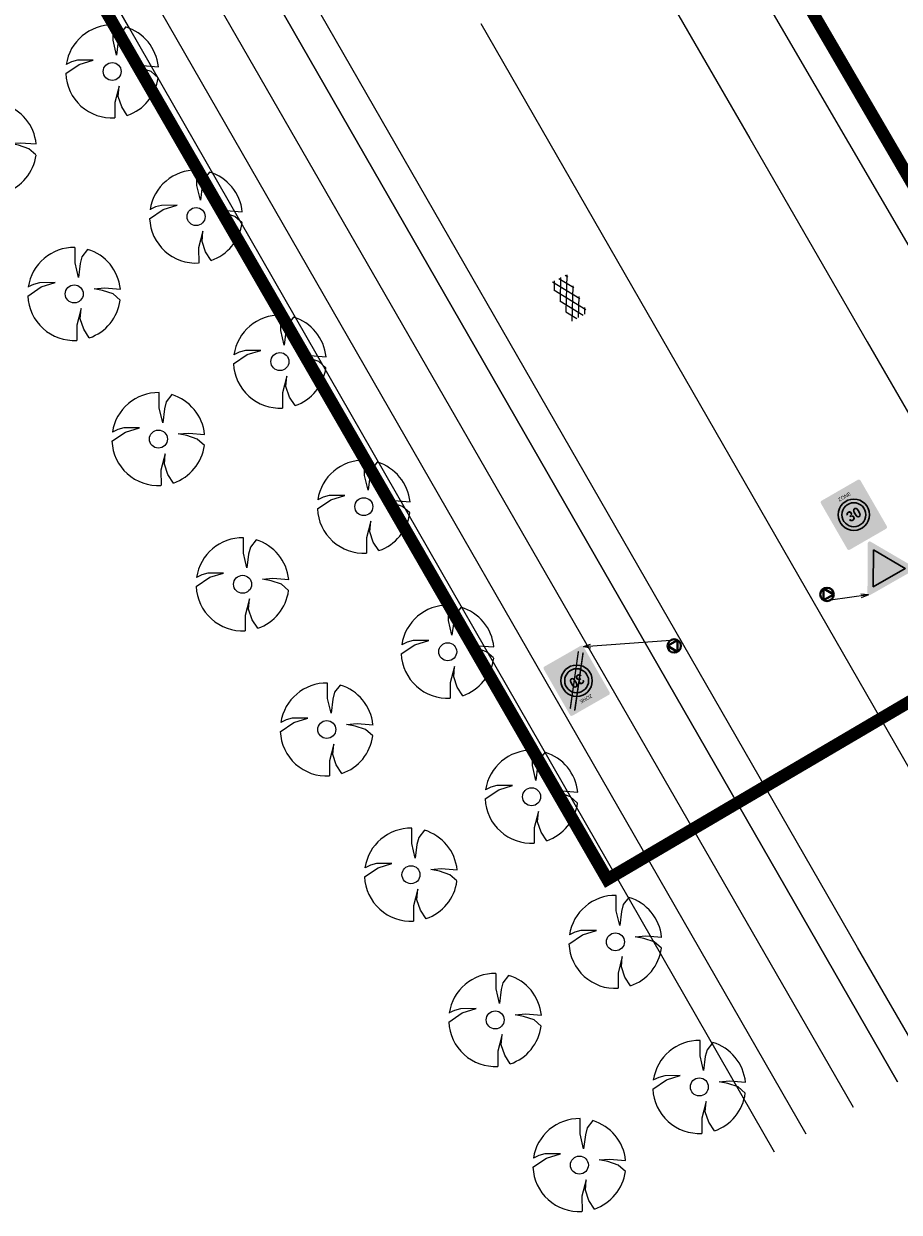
# Model space of a CAD drawing. Header units: metres. Extents: x 148742 to 148951, y 485553 to 485794.
# Tile 10 of 53: x 148839 to 148881, y 485615 to 485672. Entities that reach past the tile are written whole.
import ezdxf

# ---------------------------------------------------------------- set-up
doc = ezdxf.new("R2010")
doc.units = ezdxf.units.M
doc.header["$MEASUREMENT"] = 0
doc.layers.get('Defpoints').update_dxf_attribs({"color": 253, "lineweight": 13})
for name, color, linetype, lineweight in [('BWR-alg-topografie', 7, 'Continuous', 13), ('BWR-best-situatie', 2, 'Continuous', 13), ('BWR-nieuw-straatmeubilair', 7, 'Continuous', 40), ('N-WE-VW-BORDEN_TEXT_ZWART', 7, 'Continuous', 0), ('N-WE-VW-VERKEERSTEKEN', 7, 'Continuous', 30), ('TOP-L-topo objecten punt', 7, 'Continuous', 0), ('TOP-L-topo objecten vlak', 7, 'Continuous', 0), ('WVB-alg-werkgrens', 6, 'Continuous', 53), ('WVB-dim-terr-maatvoering 018', 7, 'Continuous', 13)]:
    doc.layers.add(name, color=color, linetype=linetype, lineweight=lineweight)
doc.styles.add('1 200   0.18', font='WORKING.shx', dxfattribs={"height": 0.36})
doc.styles.add('Civitas Borden', font='arial.ttf', dxfattribs={"width": 0.9, "height": 0.077015})
doc.dimstyles.new('Note 1 200', dxfattribs={"dimtxt": 0.36, "dimasz": 0.36, "dimexe": 0.18, "dimexo": 0.0625, "dimgap": 0.18, "dimtad": 1, "dimzin": 0, "dimdsep": 46, "dimtxsty": '1 200   0.18', "dimblk": 'TerminatorOpen_0.5', "dimcen": 0, "dimclrd": 256, "dimclre": 256, "dimclrt": 1, "dimazin": 0, "dimtfac": 1, "dimtdec": 0, "dimtmove": 1, "dimatfit": 1, "dimldrblk": 'TerminatorOpen_0.5', "dimfxl": 0.18, "dimfxlon": 1, "dimfrac": 2, "dimtolj": 1, "dimtzin": 0, "dimlwd": -1, "dimlwe": -1, "dimarcsym": 0})
doc.dimstyles.new('TER 1 200', dxfattribs={"dimtxt": 0.36, "dimasz": 0.36, "dimexe": 0.18, "dimexo": 0.0625, "dimgap": 0.18, "dimtad": 1, "dimzin": 0, "dimdsep": 46, "dimtxsty": '1 200   0.18', "dimblk": 'TerminatorOpen_0.5', "dimcen": 0, "dimse1": 1, "dimse2": 1, "dimclrd": 256, "dimclre": 256, "dimclrt": 7, "dimazin": 0, "dimtfac": 1, "dimtdec": 0, "dimtmove": 1, "dimatfit": 1, "dimldrblk": 'TerminatorOpen_0.5', "dimfxl": 0.18, "dimfxlon": 1, "dimfrac": 2, "dimtolj": 1, "dimtzin": 0, "dimlwd": -1, "dimlwe": -1, "dimarcsym": 0})

# ---------------------------------------------------------------- blocks, each defined once
blk = doc.blocks.new('BBOOM')
at = {"layer": 'BWR-best-situatie'}
for p, q in [((0.016, 0.603), (0.016, 0.9)), ((0.016, 0.804), (0.016, 0.871)), ((0.15, 0.72), (0.116, 0.586)), ((0.26, 0.861), (0.15, 0.72)), ((0.083, 0.318), (0.016, 0.603)), ((0.116, 0.586), (0.083, 0.318)), ((-0.9, -0.042), (-0.637, 0.135)), ((-0.787, 0.185), (-0.89, 0.134)), ((-0.67, 0.217), (-0.787, 0.185)), ((-0.368, 0.218), (-0.67, 0.217)), ((-0.637, 0.135), (-0.368, 0.218)), ((0.384, 0.1), (0.586, 0.117)), ((0.551, 0.067), (0.384, 0.1)), ((0.752, 0), (0.551, 0.067)), ((0.586, 0.117), (0.895, 0.092)), ((0.89, -0.121), (0.752, 0)), ((0.133, -0.283), (0.05, -0.603)), ((0.116, -0.484), (0.133, -0.283)), ((0.05, -0.603), (0.051, -0.899)), ((0.184, -0.685), (0.116, -0.484)), ((0.293, -0.851), (0.184, -0.685))]:
    blk.add_line(p, q, dxfattribs=at)
blk.add_circle((0, 0), 0.174, dxfattribs=at)
for start, end in [(88.9495, 171.4867), (5.8447, 73.1614), (182.6375, 273.2485), (289.0687, 352.197)]:
    blk.add_arc((-0.001, 0), 0.9, start, end, dxfattribs=at)
blk = doc.blocks.new('*U12')
at = {"linetype": 'Continuous'}
h = blk.add_hatch(color=7, dxfattribs=at)
h.paths.add_polyline_path([(-2.23, 6, 0.414214), (-2.43, 5.8), (-2.43, 0.2, 0.414214), (-2.23, 0), (2.22, 0, 0.414214), (2.42, 0.2), (2.42, 5.8, 0.414214), (2.22, 6)])
h.paths.add_polyline_path([(-1.93, 0.3, -0.414214), (-2.13, 0.5), (-2.13, 5.5, -0.414214), (-1.93, 5.7), (1.92, 5.7, -0.414214), (2.12, 5.5), (2.12, 0.5, -0.414214), (1.92, 0.3)], flags=16)
h.paths.add_polyline_path([(1.92, 0.4, 0.414214), (2.02, 0.5), (2.02, 5.5, 0.414214), (1.92, 5.6), (-1.93, 5.6, 0.414214), (-2.03, 5.5), (-2.03, 0.5, 0.414214), (-1.93, 0.4)])
edge = h.paths.add_edge_path(flags=16)
edge.add_arc((0, 3), 1.66, 0, 360)
edge = h.paths.add_edge_path()
edge.add_arc((0, 3), 1.27, 0, 360)
h = blk.add_hatch(color=250, dxfattribs=at)
h.paths.add_polyline_path([(1.92, 0.3, 0.414214), (2.12, 0.5), (2.12, 5.5, 0.414214), (1.92, 5.7), (-1.93, 5.7, 0.414214), (-2.13, 5.5), (-2.13, 0.5, 0.414214), (-1.93, 0.3)])
h.paths.add_polyline_path([(-1.93, 0.4, -0.414214), (-2.03, 0.5), (-2.03, 5.5, -0.414214), (-1.93, 5.6), (1.92, 5.6, -0.414214), (2.02, 5.5), (2.02, 0.5, -0.414214), (1.92, 0.4)], flags=16)
at = {"linetype": 'Continuous', "lineweight": 13}
for points in [[(-2.03, 0.76), (-2.03, 0.86), (1.66, 5.6), (1.73, 5.6)], [(-1.97, 0.41), (2.01, 5.55, 0.146826), (1.97, 5.59), (-2.01, 0.45, 0.146826)], [(-1.73, 0.4), (2.02, 5.24), (2.02, 5.14), (-1.66, 0.4)]]:
    blk.add_hatch(color=250, dxfattribs=at).paths.add_polyline_path(points)
at = {"linetype": 'Continuous'}
h = blk.add_hatch(color=252, dxfattribs=at)
edge = h.paths.add_edge_path()
edge.add_arc((0, 3), 1.66, 0, 360)
edge = h.paths.add_edge_path(flags=16)
edge.add_arc((0, 3), 1.27, 0, 360)
at = {"color": 252}
for radius in [1.66, 1.27]:
    blk.add_circle((0, 3), radius, dxfattribs=at)
at = {"color": 250, "lineweight": 13}
for points in [[(-2.03, 0.76), (1.73, 5.6), (1.66, 5.6), (-2.03, 0.86)], [(2.02, 5.24), (-1.73, 0.4), (-1.66, 0.4), (2.02, 5.14)]]:
    blk.add_3dface(points, dxfattribs=at)
at = {"color": 250, "linetype": 'Continuous', "insert": (-0.64, 5.35), "char_height": 0.38, "width": 1.4832, "attachment_point": 1, "style": 'Civitas Borden'}
blk.add_mtext('\\fArial Unicode MS|b0|i0|c00|p39;\\H1x;\\W0.9;ZONE', dxfattribs=at)
at = {"layer": 'N-WE-VW-BORDEN_TEXT_ZWART', "color": 252, "linetype": 'Continuous', "insert": (0, 3.59), "char_height": 1.1033, "width": 1.5812, "attachment_point": 2, "style": 'Civitas Borden'}
blk.add_mtext('\\fArial Unicode MS|b1|i0|c00|p39;\\H1x;\\W0.9;30', dxfattribs=at)
blk = doc.blocks.new('*U11')
at = {"linetype": 'Continuous'}
h = blk.add_hatch(color=7, dxfattribs=at)
h.paths.add_polyline_path([(-2.23, 6, 0.414214), (-2.43, 5.8), (-2.43, 0.2, 0.414214), (-2.23, 0), (2.22, 0, 0.414214), (2.42, 0.2), (2.42, 5.8, 0.414214), (2.22, 6)])
h.paths.add_polyline_path([(-1.93, 0.3, -0.414214), (-2.13, 0.5), (-2.13, 5.5, -0.414214), (-1.93, 5.7), (1.92, 5.7, -0.414214), (2.12, 5.5), (2.12, 0.5, -0.414214), (1.92, 0.3)], flags=16)
h.paths.add_polyline_path([(1.92, 0.4, 0.414214), (2.02, 0.5), (2.02, 5.5, 0.414214), (1.92, 5.6), (-1.93, 5.6, 0.414214), (-2.03, 5.5), (-2.03, 0.5, 0.414214), (-1.93, 0.4)])
edge = h.paths.add_edge_path(flags=16)
edge.add_arc((0, 3), 1.66, 0, 360)
edge = h.paths.add_edge_path()
edge.add_arc((0, 3), 1.27, 0, 360)
h = blk.add_hatch(color=250, dxfattribs=at)
h.paths.add_polyline_path([(1.92, 0.3, 0.414214), (2.12, 0.5), (2.12, 5.5, 0.414214), (1.92, 5.7), (-1.93, 5.7, 0.414214), (-2.13, 5.5), (-2.13, 0.5, 0.414214), (-1.93, 0.3)])
h.paths.add_polyline_path([(-1.93, 0.4, -0.414214), (-2.03, 0.5), (-2.03, 5.5, -0.414214), (-1.93, 5.6), (1.92, 5.6, -0.414214), (2.02, 5.5), (2.02, 0.5, -0.414214), (1.92, 0.4)], flags=16)
h = blk.add_hatch(color=242, dxfattribs=at)
edge = h.paths.add_edge_path()
edge.add_arc((0, 3), 1.66, 0, 360)
edge = h.paths.add_edge_path(flags=16)
edge.add_arc((0, 3), 1.27, 0, 360)
at = {"color": 242}
for radius in [1.66, 1.27]:
    blk.add_circle((0, 3), radius, dxfattribs=at)
at = {"color": 250, "linetype": 'Continuous', "insert": (-0.64, 5.35), "char_height": 0.38, "width": 1.4832, "attachment_point": 1, "style": 'Civitas Borden'}
blk.add_mtext('\\fArial Unicode MS|b0|i0|c00|p39;\\H1x;\\W0.9;ZONE', dxfattribs=at)
at = {"layer": 'N-WE-VW-BORDEN_TEXT_ZWART', "color": 250, "linetype": 'Continuous', "insert": (0, 3.59), "char_height": 1.1033, "width": 1.5812, "attachment_point": 2, "style": 'Civitas Borden'}
blk.add_mtext('\\fArial Unicode MS|b1|i0|c00|p39;\\H1x;\\W0.9;30', dxfattribs=at)
blk = doc.blocks.new('RVVBOR')
at = {"layer": 'BWR-nieuw-straatmeubilair'}
for p, q in [((0, 0.325), (-0.281, -0.163)), ((0, 0.325), (0.282, -0.163)), ((-0.281, -0.163), (0.282, -0.163))]:
    blk.add_line(p, q, dxfattribs=at)
blk.add_circle((0, 0), 0.325, dxfattribs=at)
blk = doc.blocks.new('TerminatorOpen_0.5')
at = {"color": 0, "linetype": 'ByBlock', "lineweight": -2}
for q in [(-1, 0.25), (-1, 0), (-1, -0.25)]:
    blk.add_line((0, 0), q, dxfattribs=at)
blk = doc.blocks.new('*U10')
at = {"linetype": 'Continuous'}
h = blk.add_hatch(color=242, dxfattribs=at)
h.paths.add_polyline_path([(-0.17, 4.9), (-2.83, 0.3, 0.57735), (-2.65, 0), (2.65, 0, 0.57735), (2.83, 0.3), (0.17, 4.9, 0.57735)])
h.paths.add_polyline_path([(-1.96, 0.6), (0, 4), (1.96, 0.6)], flags=16)
h = blk.add_hatch(color=7, dxfattribs=at)
h.paths.add_polyline_path([(-1.96, 0.6), (0, 4), (1.96, 0.6)])
h.paths.add_polyline_path([(0.67, 1.4, 0.191278), (1.06, 1.3), (1.06, 1.05), (-1.06, 1.05), (-1.06, 1.3, 0.191278), (-0.67, 1.4, -0.180429), (-0.02, 1.64, -0.188035)], flags=16)
blk.add_hatch(color=250, dxfattribs=at).paths.add_polyline_path([(-0.02, 1.64, 0.180429), (-0.67, 1.4, -0.191278), (-1.06, 1.3), (-1.06, 1.05), (1.06, 1.05), (1.06, 1.3, -0.191278), (0.67, 1.4, 0.188035)])
at = {"color": 242}
blk.add_3dface([(0, 4), (1.96, 0.6), (-1.96, 0.6)], dxfattribs=at)
blk = doc.blocks.new('*D54')
at = {"layer": 'Defpoints', "color": 0, "lineweight": 40, "transparency": 16777216}
for p in [(148851.743, 485687.006), (148808.591, 485671.074)]:
    blk.add_point(p, dxfattribs=at)
at = {"layer": 'WVB-dim-terr-maatvoering 018', "transparency": 16777216}
blk.add_line((148848.991, 485685.989), (148851.406, 485686.881), dxfattribs=at)
at = {"layer": 'WVB-dim-terr-maatvoering 018', "transparency": 16777216, "xscale": 0.36, "yscale": 0.36, "zscale": 0.36, "rotation": 20.264342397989}
blk.add_blockref('TerminatorOpen_0.5', (148851.743, 485687.006), dxfattribs=at)
at = {"layer": 'WVB-dim-terr-maatvoering 018', "color": 7, "transparency": 16777216, "insert": (148849.905, 485686.711), "char_height": 0.36, "attachment_point": 5, "rotation": 20.26434, "style": '1 200   0.18'}
blk.add_mtext('\\A1;\\C7;R46.00', dxfattribs=at)
blk = doc.blocks.new('ASFALT')
at = {"layer": 'BWR-alg-topografie'}
for p, q in [((0.537, 0.737), (-0.001, 0.426)), ((1.137, 0.736), (0, 0.079)), ((1.483, -0.166), (0, 0.693)), ((1.737, 0.736), (0.177, -0.165)), ((2.083, -0.164), (0.524, 0.736)), ((2.113, 0.607), (0.778, -0.165)), ((2.111, 0.166), (1.124, 0.736)), ((2.112, 0.513), (1.725, 0.736)), ((0.884, -0.164), (0, 0.346)), ((0.284, -0.164), (0, 0)), ((2.112, 0.259), (1.377, -0.163)), ((2.113, -0.086), (1.978, -0.163))]:
    blk.add_line(p, q, dxfattribs=at)

msp = doc.modelspace()

# ---------------------------------------------------------------- linework, layer by layer
at = {"layer": 'TOP-L-topo objecten vlak', "color": 7, "linetype": 'Continuous', "lineweight": 0, "flags": 128}
for points in [[(148882.619, 485621.631), (148879.303, 485627.34), (148843.083, 485690.328), (148812.303, 485743.975), (148800.973, 485763.768)], [(148799.653, 485763.01), (148810.39, 485744.241), (148850.083, 485675.038), (148881.249, 485620.848)], [(148899.348, 485631.196), (148898.73, 485632.256), (148885.287, 485655.316), (148874.002, 485674.667), (148861.903, 485695.403), (148857.574, 485702.819), (148854.151, 485701.059)], [(148854.151, 485701.059), (148859.864, 485691.138), (148863.909, 485684.12), (148871.075, 485671.703), (148874.091, 485666.482), (148879.771, 485656.658), (148884.014, 485649.327), (148888.365, 485641.816), (148892.726, 485634.293), (148895.726, 485629.125)], [(148888.267, 485624.86), (148884.83, 485630.778), (148861.086, 485672.031)]]:
    msp.add_lwpolyline(points, dxfattribs=at)
at = {"layer": 'TOP-L-topo objecten vlak', "linetype": 'Continuous', "lineweight": 0, "flags": 128}
for points in [[(148881.249, 485620.848), (148850.083, 485675.038), (148810.39, 485744.241), (148799.653, 485763.01)], [(148797.478, 485761.76), (148808.361, 485742.66), (148847.819, 485673.916), (148879.095, 485619.617)], [(148876.827, 485618.32), (148845.571, 485672.67), (148805.881, 485741.504), (148795.017, 485760.346)], [(148875.281, 485617.436), (148844.026, 485671.907), (148804.281, 485740.698), (148793.434, 485759.437)]]:
    msp.add_lwpolyline(points, dxfattribs=at)
at = {"layer": 'WVB-alg-werkgrens', "flags": 128}
msp.add_lwpolyline([(148863.676, 485716.994, 0.6, 0.6, 0), (148854.803, 485710.87, 0.6, 0.6, 0), (148823.974, 485763.736, 0.6, 0.6, 0), (148798.835, 485748.964, 0.6, 0.6, 0), (148867.195, 485630.641, 0.6, 0.6, 0), (148892.812, 485645.694, 0.6, 0.6, 0), (148859.35, 485703.074, 0.6, 0.6, 0), (148868.862, 485709.638, 0.6, 0.6, 0)], format="xyseb", dxfattribs=at)

# ---------------------------------------------------------------- block references
at = {"layer": 'BWR-alg-topografie', "rotation": 118.5964162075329}
msp.add_blockref('ASFALT', (148866.091, 485657.986), dxfattribs=at)
at = {"layer": 'BWR-nieuw-straatmeubilair'}
for p, rotation in [((148877.83, 485644.43), 29.9608936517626), ((148870.434, 485641.936), 209.8374355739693)]:
    msp.add_blockref('RVVBOR', p, dxfattribs=dict(at, rotation=rotation))
at = {"layer": 'N-WE-VW-VERKEERSTEKEN', "ltscale": 1.52}
for name, p, xscale, yscale, zscale, rotation in [('*U11', (148879.816, 485647.1), 0.456, 0.456, 0.456, 29.97842427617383), ('*U10', (148880.977, 485645.002), 0.4559999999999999, 0.4559999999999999, 0.4559999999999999, 29.65239058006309), ('*U12', (148865.032, 485641.441), 0.4559999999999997, 0.4559999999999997, 0.4559999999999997, 209.770249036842)]:
    msp.add_blockref(name, p, dxfattribs=dict(at, xscale=xscale, yscale=yscale, zscale=zscale, rotation=rotation))
at = {"layer": 'TOP-L-topo objecten punt', "color": 7, "linetype": 'Continuous', "lineweight": 0, "xscale": 2.5, "yscale": 2.5, "zscale": 2.5}
for p in [(148843.23, 485669.731), (148837.316, 485665.994), (148847.29, 485662.712), (148841.391, 485658.969), (148851.35, 485655.693), (148845.467, 485651.943), (148855.41, 485648.675), (148849.542, 485644.918), (148859.47, 485641.656), (148853.618, 485637.892), (148863.53, 485634.637), (148857.693, 485630.867), (148867.59, 485627.618), (148861.769, 485623.841), (148871.65, 485620.599), (148865.844, 485616.816)]:
    msp.add_blockref('BBOOM', p, dxfattribs=at)

# ---------------------------------------------------------------- dimensions: what is measured, and where the dimension line sits
at = {"layer": 'WVB-dim-terr-maatvoering 018'}
dim = msp.add_radius_dim(center=(148808.591, 485671.074), mpoint=(148851.743, 485687.006), text='\\C7;<>', dimstyle='TER 1 200', override={"dimtdec": 2, "dimtmove": 1}, dxfattribs=at)
dim.commit()
dim.dimension.update_dxf_attribs({"geometry": '*D54', "text_midpoint": (148850.029, 485686.373), "dimtype": 164})

# ---------------------------------------------------------------- leaders
for points in [[(148879.834, 485644.404), (148877.993, 485644.148)], [(148866.037, 485641.911), (148870.272, 485642.218)]]:
    msp.add_leader(points, dimstyle='Note 1 200', override={"dimscale": 1, "dimclrd": 0}, dxfattribs=at)

doc.saveas('drawing.dxf')
